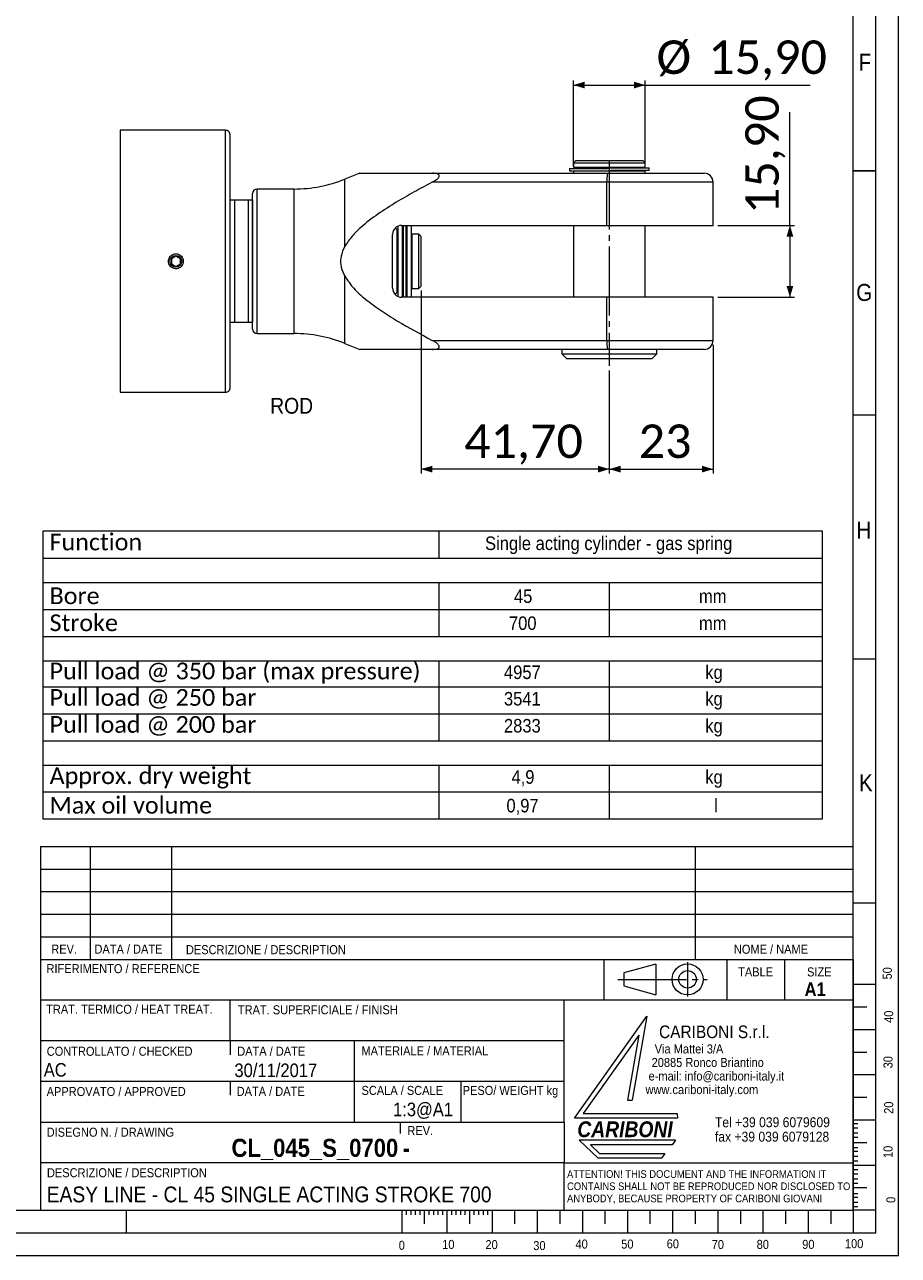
# Model space of a CAD drawing. Header units: millimetres. Extents: x 30 to 2493, y 30 to 1752.
# Tile 7 of 8: x 1912 to 2493, y 30 to 847. Entities that reach past the tile are written whole.
import ezdxf

# ---------------------------------------------------------------- set-up
doc = ezdxf.new("R2010")
doc.units = ezdxf.units.MM
doc.header["$LTSCALE"] = 3
doc.linetypes.add('SLD-Centro', pattern=[19.05, 15.24, -1.27, 1.27, -1.27])
doc.linetypes.add('SLD-Solido', pattern=[0])
doc.styles.add('SLDTEXTSTYLE0', font='GOTHIC.TTF', dxfattribs={"width": 0.913})
doc.styles.add('SLDTEXTSTYLE1', font='GOTHICB.TTF', dxfattribs={"width": 0.913})
doc.styles.add('SLDTEXTSTYLE2', font='GOTHICBI.TTF', dxfattribs={"width": 0.913})
doc.styles.add('SLDTEXTSTYLE3', font='CALIBRI.TTF')
doc.styles.add('SLDTEXTSTYLE4', font='CALIBRIB.TTF')
doc.dimstyles.new('SLDDIMSTYLE4', dxfattribs={"dimtxt": 22.225, "dimasz": 7.5, "dimexe": 0, "dimexo": 0.0625, "dimgap": 5.55625, "dimtad": 1, "dimlfac": 0.333333, "dimrnd": 1e-09, "dimzin": 12, "dimdsep": 46, "dimtxsty": 'SLDTEXTSTYLE4', "dimsah": 1, "dimcen": 0.09, "dimadec": 0, "dimazin": 3, "dimtfac": 1, "dimtofl": 0, "dimtmove": 0, "dimatfit": 3, "dimfxl": 0, "dimfrac": 2, "dimtolj": 1, "dimtzin": 12, "dimarcsym": 0})

# ---------------------------------------------------------------- blocks, each defined once
blk = doc.blocks.new('SW_NOTE_0')
at = {"color": 0, "linetype": 'Continuous', "lineweight": 0, "char_height": 6, "attachment_point": 1, "style": 'SLDTEXTSTYLE0'}
for s, insert in [('   Via Mattei 3/A', (0, 7.66)), ('  20885 Ronco Briantino', (0, -1.34)), (' e-mail: info@cariboni-italy.it', (0, -10.34)), ('www.cariboni-italy.com', (0, -19.34))]:
    blk.add_mtext(s, dxfattribs=dict(at, insert=insert))
blk = doc.blocks.new('SW_NOTE_1')
at = {"color": 0, "linetype": 'Continuous', "lineweight": 0, "char_height": 6.6, "attachment_point": 1, "style": 'SLDTEXTSTYLE0'}
for s, insert in [('Tel +39 039 6079609', (0, 8.43)), ('fax +39 039 6079128', (0, -1.17))]:
    blk.add_mtext(s, dxfattribs=dict(at, insert=insert))
blk = doc.blocks.new('SW_NOTE_2')
at = {"color": 0, "linetype": 'Continuous', "lineweight": 0, "char_height": 5.1, "attachment_point": 1, "style": 'SLDTEXTSTYLE0'}
for s, insert in [('ATTENTION! THIS DOCUMENT AND THE INFORMATION IT', (0, 6.51)), ('CONTAINS SHALL NOT BE REPRODUCED NOR DISCLOSED TO', (0, -1.59)), ('ANYBODY, BECAUSE PROPERTY OF CARIBONI GIOVANI', (0, -9.69))]:
    blk.add_mtext(s, dxfattribs=dict(at, insert=insert))
blk = doc.blocks.new('SW_TABLEANNOTATION_0')
at = {"color": 0, "linetype": 'SLD-Solido', "lineweight": 0}
for p, q in [((0, 0), (0, -191.02)), ((518.11, 0), (0, 0)), ((263.09, 0), (263.09, -17.92)), ((518.11, -191.02), (518.11, 0)), ((0, -17.92), (518.11, -17.92)), ((0, -34.04), (518.11, -34.04)), ((263.09, -34.04), (263.09, -69.88)), ((376.33, -34.04), (376.33, -69.88)), ((0, -51.96), (518.11, -51.96)), ((0, -69.88), (518.11, -69.88)), ((0, -86), (518.11, -86)), ((263.09, -86), (263.09, -139.06)), ((376.33, -86), (376.33, -139.06)), ((0, -103.22), (518.11, -103.22)), ((0, -121.14), (518.11, -121.14)), ((0, -139.06), (518.11, -139.06)), ((0, -155.18), (518.11, -155.18)), ((263.09, -155.18), (263.09, -191.02)), ((376.33, -155.18), (376.33, -191.02)), ((0, -173.1), (518.11, -173.1)), ((0, -191.02), (518.11, -191.02))]:
    blk.add_line(p, q, dxfattribs=at)
at = {"color": 0, "linetype": 'Continuous', "lineweight": 0, "attachment_point": 1}
for s, insert, char_height, style in [('Function', (4.5, -1.55), 11.113, 'SLDTEXTSTYLE3'), ('Single acting cylinder - gas spring', (293.84, -3.46), 9, 'SLDTEXTSTYLE0'), ('Bore', (4.5, -37.26), 11.113, 'SLDTEXTSTYLE3'), ('45', (313.06, -38.59), 9, 'SLDTEXTSTYLE0'), ('mm', (435.97, -38.59), 9, 'SLDTEXTSTYLE0'), ('Stroke', (4.5, -55.18), 11.113, 'SLDTEXTSTYLE3'), ('700', (309.73, -56.51), 9, 'SLDTEXTSTYLE0'), ('mm', (435.97, -56.51), 9, 'SLDTEXTSTYLE0'), ('Pull load @ 350 bar (max pressure)', (4.5, -87.2), 11.1125, 'SLDTEXTSTYLE3'), ('4957', (306.41, -89.11), 9, 'SLDTEXTSTYLE0'), ('kg', (440.17, -89.11), 9, 'SLDTEXTSTYLE0'), ('Pull load @ 250 bar', (4.5, -104.77), 11.1125, 'SLDTEXTSTYLE3'), ('kg', (440.17, -106.68), 9, 'SLDTEXTSTYLE0'), ('3541', (306.41, -106.68), 9, 'SLDTEXTSTYLE0'), ('Pull load @ 200 bar', (4.5, -122.69), 11.1125, 'SLDTEXTSTYLE3'), ('2833', (306.41, -124.6), 9, 'SLDTEXTSTYLE0'), ('kg', (440.17, -124.6), 9, 'SLDTEXTSTYLE0'), ('Approx. dry weight', (4.5, -156.73), 11.1125, 'SLDTEXTSTYLE3'), ('4,9', (311.4, -158.64), 9, 'SLDTEXTSTYLE0'), ('kg', (440.17, -158.64), 9, 'SLDTEXTSTYLE0'), ('Max oil volume', (4.5, -176.32), 11.1125, 'SLDTEXTSTYLE3'), ('0,97', (308.07, -177.65), 9, 'SLDTEXTSTYLE0'), ('l', (446.02, -177.65), 9, 'SLDTEXTSTYLE0')]:
    blk.add_mtext(s, dxfattribs=dict(at, insert=insert, char_height=char_height, style=style))
blk = doc.blocks.new('_D_12')
at = {"color": 7, "linetype": 'SLD-Solido', "lineweight": 0}
for p, q in [((2369.93, 634.54), (2369.93, 549.04)), ((2300.93, 617.58), (2300.93, 549.04)), ((2300.93, 552.04), (2369.93, 552.04))]:
    blk.add_line(p, q, dxfattribs=at)
for points in [[(2300.93, 552.04), (2308.43, 549.79), (2308.43, 554.29)], [(2369.93, 552.04), (2362.43, 554.29), (2362.43, 549.79)]]:
    blk.add_solid(points, dxfattribs=at)
at = {"color": 7, "linetype": 'SLD-Solido', "lineweight": 0, "insert": (2320.4, 581.67), "char_height": 22.225, "attachment_point": 1, "style": 'SLDTEXTSTYLE3'}
blk.add_mtext('23', dxfattribs=at)
blk = doc.blocks.new('_D_13')
at = {"color": 7, "linetype": 'SLD-Solido', "lineweight": 0}
for p, q in [((2175.83, 670.54), (2175.83, 549.04)), ((2300.93, 617.58), (2300.93, 549.04)), ((2300.93, 552.04), (2175.83, 552.04))]:
    blk.add_line(p, q, dxfattribs=at)
for points in [[(2175.83, 552.04), (2183.33, 549.79), (2183.33, 554.29)], [(2300.93, 552.04), (2293.43, 554.29), (2293.43, 549.79)]]:
    blk.add_solid(points, dxfattribs=at)
at = {"color": 7, "linetype": 'SLD-Solido', "lineweight": 0, "insert": (2204.5, 581.67), "char_height": 22.225, "attachment_point": 1, "style": 'SLDTEXTSTYLE3'}
blk.add_mtext('41,70', dxfattribs=at)
blk = doc.blocks.new('_D_14')
at = {"color": 7, "linetype": 'SLD-Solido', "lineweight": 0}
for p, q in [((2277.08, 753.04), (2277.08, 810.04)), ((2324.78, 753.04), (2324.78, 810.04)), ((2277.08, 807.04), (2324.78, 807.04)), ((2324.78, 807.04), (2434.39, 807.04))]:
    blk.add_line(p, q, dxfattribs=at)
for points in [[(2277.08, 807.04), (2284.58, 804.79), (2284.58, 809.29)], [(2324.78, 807.04), (2317.28, 809.29), (2317.28, 804.79)]]:
    blk.add_solid(points, dxfattribs=at)
at = {"color": 7, "linetype": 'SLD-Solido', "lineweight": 0, "char_height": 22.225, "attachment_point": 1, "style": 'SLDTEXTSTYLE3'}
for s, insert in [('%%c', (2332.28, 836.67)), ('15,90', (2366.64, 836.67))]:
    blk.add_mtext(s, dxfattribs=dict(at, insert=insert))
blk = doc.blocks.new('_D_15')
at = {"color": 7, "linetype": 'SLD-Solido', "lineweight": 0}
for p, q in [((2420.93, 713.89), (2420.93, 789.14)), ((2372.93, 713.89), (2423.93, 713.89)), ((2420.93, 713.89), (2420.93, 666.19)), ((2372.93, 666.19), (2423.93, 666.19))]:
    blk.add_line(p, q, dxfattribs=at)
for points in [[(2420.93, 713.89), (2418.68, 706.39), (2423.18, 706.39)], [(2420.93, 666.19), (2423.18, 673.69), (2418.68, 673.69)]]:
    blk.add_solid(points, dxfattribs=at)
at = {"color": 7, "linetype": 'SLD-Solido', "lineweight": 0, "insert": (2391.29, 721.39), "char_height": 22.225, "attachment_point": 1, "rotation": 90, "style": 'SLDTEXTSTYLE3'}
blk.add_mtext('15,90', dxfattribs=at)

msp = doc.modelspace()

# ---------------------------------------------------------------- linework, layer by layer
at = {"color": 7, "linetype": 'SLD-Solido', "lineweight": 0}
for p, q in [((2493, 30), (2493, 1752)), ((2478, 45), (2478, 1737)), ((1975.966, 777.04), (1975.966, 603.04)), ((2478, 750), (2463, 750)), ((2463, 750), (2478, 750)), ((2463, 588), (2478, 588)), ((2463, 426), (2478, 426)), ((1923, 301.521), (1923, 60.021)), ((1923, 301.521), (2463, 301.521)), ((1956, 301.521), (1956, 226.497)), ((2010, 301.521), (2010, 226.497)), ((2358, 301.521), (2358, 226.497)), ((1923.01, 286.497), (2463.01, 286.497)), ((1923.01, 271.497), (2463.01, 271.497)), ((2463, 264), (2478, 264)), ((1923.01, 256.497), (2463.01, 256.497)), ((1923.01, 241.497), (2463.01, 241.497)), ((2297.255, 226.497), (2297.255, 199.521)), ((2331.935, 223.41), (2310.476, 217.633)), ((2331.935, 223.41), (2331.935, 203.085)), ((2379, 226.497), (2379, 199.521)), ((2417.209, 226.497), (2417.209, 199.521)), ((2462.983, 226.482), (2462.983, 59.982)), ((2310.476, 217.633), (2310.476, 208.863)), ((2310.476, 208.863), (2331.935, 203.085)), ((2463, 210), (2478, 210)), ((2463, 199.521), (1923, 199.521)), ((2049, 172.521), (2049, 199.521)), ((2271, 118.521), (2271, 199.521)), ((2277.837, 121.13), (2325.8, 188.775)), ((2325.8, 188.775), (2316.136, 133.052)), ((2463, 195), (2472, 195)), ((2463, 180), (2478, 180)), ((2271, 172.521), (1923, 172.521)), ((2049, 172.521), (2049, 163.225)), ((2131.629, 118.521), (2131.629, 172.521)), ((2320.579, 176.224), (2283.642, 124.13)), ((2320.579, 176.224), (2313.105, 133.13)), ((2463, 165), (2472, 165)), ((2463, 150), (2478, 150)), ((2271, 145.521), (1923, 145.521)), ((2049, 145.521), (2049, 136.281)), ((2202.325, 145.521), (2202.325, 118.521)), ((2313.105, 133.13), (2316.136, 133.052)), ((2463, 135), (2472, 135)), ((2283.642, 124.13), (2346.105, 124.13)), ((2346.105, 124.13), (2346.136, 121.13)), ((2161.846, 118.521), (2161.846, 111.026)), ((2346.136, 121.13), (2277.837, 121.13)), ((2463, 120), (2478, 120)), ((2463, 117.532), (2466, 117.532)), ((2463, 114.65), (2466, 114.65)), ((2344.859, 106.446), (2280.837, 106.446)), ((2280.837, 106.446), (2293.288, 94.697)), ((2344.859, 106.446), (2342.779, 103.379)), ((2463, 111.381), (2466, 111.381)), ((2463, 108.511), (2466, 108.511)), ((2288.339, 103.379), (2294.498, 97.567)), ((2342.779, 103.379), (2288.339, 103.379)), ((2463, 105), (2472, 105)), ((2463, 101.725), (2466, 101.725)), ((2463, 99.182), (2466, 99.182)), ((2271, 60.021), (2271, 91.521)), ((2271, 91.521), (2463, 91.521)), ((2293.288, 94.697), (2335.745, 94.697)), ((2294.498, 97.567), (2337.837, 97.567)), ((2337.837, 97.567), (2335.745, 94.697)), ((2463, 95.913), (2466, 95.913)), ((2463, 92.865), (2466, 92.865)), ((2463, 90), (2478, 90)), ((2463, 86.998), (2466, 86.998)), ((2463, 84.116), (2466, 84.116)), ((2463, 80.847), (2466, 80.847)), ((2463, 77.977), (2466, 77.977)), ((2463, 75), (2472, 75)), ((2463, 71.192), (2466, 71.192)), ((2463, 68.649), (2466, 68.649)), ((2463, 65.38), (2466, 65.38)), ((1980, 60), (1980, 45)), ((2163, 60), (2163, 45)), ((2166, 60), (2166, 57)), ((2169, 60), (2169, 57)), ((2172, 60), (2172, 57)), ((2175, 60), (2175, 57)), ((2178, 60), (2178, 51)), ((2181, 60), (2181, 57)), ((2184, 60), (2184, 57)), ((2187, 60), (2187, 57)), ((2190, 60), (2190, 57)), ((2193, 60), (2193, 45)), ((2196, 60), (2196, 57)), ((2199, 60), (2199, 57)), ((2202, 60), (2202, 57)), ((2205, 60), (2205, 57)), ((2208, 60), (2208, 51)), ((2211, 60), (2211, 57)), ((2214, 60), (2214, 57)), ((2217, 60), (2217, 57)), ((2220, 60), (2220, 57)), ((2223, 60), (2223, 45)), ((2238, 60), (2238, 51)), ((2253, 60), (2253, 45)), ((2268, 60), (2268, 51)), ((2283, 60), (2283, 45)), ((2298, 60), (2298, 51)), ((2313, 60), (2313, 45)), ((2328, 51), (2328, 60)), ((2343, 60), (2343, 45)), ((2358, 60), (2358, 51)), ((2373, 60), (2373, 45)), ((2388, 60), (2388, 51)), ((2403, 60), (2403, 45)), ((2418, 60), (2418, 51)), ((2433, 60), (2433, 45)), ((2448, 60), (2448, 51)), ((2463, 62.51), (2466, 62.51)), ((2463, 60), (2463, 45)), ((2478, 60), (2463, 60)), ((45, 45), (2478, 45)), ((30, 30), (2493, 30))]:
    msp.add_line(p, q, dxfattribs=at)
at = {"color": 7, "linetype": 'SLD-Solido', "lineweight": 15}
for p, q in [((2463, 60), (2463, 1722)), ((2045.926, 777.04), (1975.966, 777.04)), ((2045.926, 603.04), (2045.926, 777.04)), ((2048.926, 606.04), (2048.926, 774.04)), ((2278.576, 756.94), (2277.076, 755.44)), ((2277.076, 755.44), (2277.076, 752.44)), ((2277.076, 755.44), (2324.776, 755.44)), ((2277.076, 752.44), (2324.776, 752.44)), ((2278.276, 752.44), (2278.276, 751.69)), ((2278.576, 756.94), (2323.276, 756.94)), ((2300.121, 751.99), (2301.518, 751.99)), ((2301.518, 751.99), (2327.407, 751.99)), ((2324.776, 755.44), (2323.276, 756.94)), ((2323.576, 751.99), (2323.576, 752.44)), ((2324.776, 752.44), (2324.776, 755.44)), ((2327.407, 750.34), (2327.407, 751.99)), ((2135.081, 748.607), (2125.147, 744.594)), ((2125.147, 699.875), (2125.147, 744.594)), ((2183.384, 748.54), (2299.741, 748.54)), ((2274.445, 751.69), (2274.445, 750.04)), ((2274.445, 751.69), (2299.7, 751.69)), ((2274.445, 750.04), (2300.334, 750.04)), ((2277.076, 750.04), (2277.076, 748.54)), ((2299.741, 748.54), (2363.926, 748.54)), ((2301.291, 750.04), (2300.334, 750.04)), ((2301.291, 750.04), (2324.776, 750.04)), ((2327.407, 750.34), (2302.153, 750.34)), ((2323.576, 750.04), (2323.576, 750.34)), ((2324.776, 748.54), (2324.776, 750.04)), ((2091.432, 738.04), (2066.926, 738.04)), ((2066.926, 642.04), (2066.926, 738.04)), ((2091.432, 642.04), (2091.432, 738.04)), ((2299.322, 742.54), (2183.244, 742.54)), ((2299.322, 713.89), (2299.322, 742.54)), ((2369.926, 742.54), (2299.322, 742.54)), ((2369.926, 713.89), (2369.926, 742.54)), ((2051.926, 730.54), (2048.926, 730.54)), ((2051.926, 730.54), (2051.926, 649.54)), ((2060.926, 730.54), (2051.926, 730.54)), ((2063.926, 730.54), (2060.926, 730.54)), ((2060.926, 730.54), (2060.926, 649.54)), ((2063.926, 645.04), (2063.926, 735.04)), ((2063.926, 730.54), (2063.926, 649.54)), ((2159.926, 710.845), (2158.661, 712.11)), ((2160.376, 713.322), (2160.376, 666.759)), ((2162.926, 713.89), (2299.322, 713.89)), ((2163.376, 713.89), (2163.376, 666.19)), ((2163.976, 713.89), (2163.976, 666.19)), ((2165.776, 713.89), (2165.776, 666.19)), ((2166.376, 713.89), (2166.376, 666.19)), ((2169.376, 666.19), (2169.376, 713.89)), ((2277.076, 713.89), (2277.076, 666.19)), ((2299.322, 713.89), (2369.926, 713.89)), ((2324.776, 666.19), (2324.776, 713.89)), ((2156.926, 672.19), (2156.926, 707.89)), ((2159.926, 674.623), (2159.926, 710.845)), ((2174.326, 708.04), (2169.826, 708.04)), ((2169.826, 676.702), (2169.826, 708.04)), ((2175.826, 706.54), (2174.326, 708.04)), ((2174.326, 676.702), (2174.326, 708.04)), ((2175.826, 677.813), (2175.826, 706.54)), ((2160.376, 699.04), (2159.926, 699.04)), ((2169.826, 699.04), (2169.376, 699.04)), ((2012.926, 693.505), (2009.926, 691.772)), ((2009.926, 691.772), (2009.926, 688.308)), ((2009.926, 688.308), (2012.926, 686.576)), ((2015.926, 691.772), (2012.926, 693.505)), ((2012.926, 686.576), (2015.926, 688.308)), ((2015.926, 688.308), (2015.926, 691.772)), ((2125.147, 635.487), (2125.147, 680.206)), ((2159.926, 681.04), (2160.376, 681.04)), ((2169.376, 681.04), (2169.826, 681.04)), ((2159.926, 669.235), (2159.926, 674.623)), ((2169.826, 672.04), (2169.826, 676.702)), ((2169.826, 672.04), (2174.326, 672.04)), ((2174.326, 672.04), (2174.326, 676.702)), ((2174.326, 672.04), (2175.826, 673.54)), ((2175.826, 673.54), (2175.826, 677.813)), ((2158.661, 667.97), (2159.926, 669.235)), ((2299.322, 666.19), (2162.926, 666.19)), ((2369.926, 666.19), (2299.322, 666.19)), ((2299.322, 637.54), (2299.322, 666.19)), ((2369.926, 637.54), (2369.926, 666.19)), ((2048.926, 649.54), (2051.926, 649.54)), ((2051.926, 649.54), (2060.926, 649.54)), ((2060.926, 649.54), (2063.926, 649.54)), ((2066.926, 642.04), (2091.432, 642.04)), ((2183.244, 637.54), (2299.322, 637.54)), ((2299.322, 637.54), (2369.926, 637.54)), ((2125.147, 635.487), (2135.214, 631.419)), ((2183.384, 631.54), (2135.263, 631.54)), ((2299.741, 631.54), (2183.384, 631.54)), ((2269.426, 631.54), (2269.426, 628.54)), ((2363.926, 631.54), (2299.741, 631.54)), ((2332.426, 628.54), (2332.426, 631.54)), ((2269.426, 628.54), (2272.426, 625.54)), ((2269.426, 628.54), (2332.426, 628.54)), ((2272.426, 625.54), (2329.426, 625.54)), ((2329.426, 625.54), (2332.426, 628.54)), ((1975.966, 603.04), (2045.926, 603.04)), ((1923, 226.497), (2463, 226.497)), ((1923, 118.521), (2271, 118.521)), ((2271, 118.521), (2271, 91.521)), ((2271, 91.521), (1923, 91.521)), ((60, 60), (2463, 60)), ((1923, 60.021), (2463, 60.021))]:
    msp.add_line(p, q, dxfattribs=at)
at = {"color": 7, "linetype": 'SLD-Centro', "lineweight": 0}
for p, q in [((2300.926, 756.94), (2300.926, 620.583)), ((2352.913, 224.614), (2352.913, 201.882)), ((2306.541, 213.248), (2365.996, 213.248))]:
    msp.add_line(p, q, dxfattribs=at)
at = {"color": 7, "linetype": 'SLD-Solido', "lineweight": 15}
msp.add_circle((2012.926, 690.04), 3.922, dxfattribs=at)
at = {"color": 7, "linetype": 'SLD-Solido', "lineweight": 0}
for radius in [10.291, 5.811]:
    msp.add_circle((2352.913, 213.248), radius, dxfattribs=at)
at = {"color": 7, "linetype": 'SLD-Solido', "lineweight": 15}
for centre, radius, start, end in [((2045.926, 774.04), 3, 359.99997, 90.000137), ((2238.773, 1127.178), 380.149, 278.981495, 279.266637), ((2226.265, 1202.491), 456.743, 279.252078, 279.483284), ((2091.432, 828.04), 90, 270.000004, 291.999993), ((2321.138, 744.033), 21.867, 168.105081, 183.914392), ((2375.503, 300.052), 456.223, 99.251947, 99.483416), ((2362.921, 375.842), 379.147, 98.981118, 99.267014), ((2363.926, 742.54), 6, 0.000045, 89.999848), ((2066.926, 735.04), 3, 90.000045, 180.000008), ((2162.926, 707.89), 6, 89.999997, 180.000057), ((2162.926, 672.19), 6, 179.999943, 270.000003), ((2066.926, 645.04), 3, 179.999992, 269.999955), ((2091.432, 552.04), 90, 68.000007, 89.999996), ((2321.138, 636.048), 21.867, 176.085608, 191.894919), ((2363.926, 637.54), 6, 270.000152, 359.999955), ((2045.926, 606.04), 3, 269.999863, 0.00003)]:
    msp.add_arc(centre, radius, start, end, dxfattribs=at)
for points, knots in [([(2135.108, 748.54), (2135.043, 748.54), (2134.661, 748.54), (2136.579, 748.54), (2138.319, 748.54), (2144.661, 748.54), (2152.435, 748.54), (2166.009, 748.54), (2176.381, 748.54), (2183.384, 748.54)], [0, 0, 0, 0, 0.0033824, 0.0199203, 0.0583249, 0.1739332, 0.3571905, 0.565964, 1, 1, 1, 1]), ([(2183.244, 742.54), (2184.218, 743.082), (2185.532, 743.812), (2186.964, 745.019), (2187.609, 745.757), (2187.941, 746.456), (2187.969, 747.025), (2187.681, 747.587), (2186.805, 748.167), (2185.293, 748.487), (2184.045, 748.522), (2183.384, 748.54)], [0, 0, 0, 0, 0.2817577, 0.380416, 0.4746085, 0.5281142, 0.5742429, 0.6135272, 0.6826972, 0.8320411, 1, 1, 1, 1]), ([(2183.244, 742.54), (2179.224, 740.405), (2171.181, 736.133), (2159.11, 729.166), (2147.076, 721.518), (2137.212, 713.992), (2129.671, 706.821), (2126.667, 702.209), (2125.147, 699.875)], [0, 0, 0, 0, 0.1874365, 0.3750382, 0.573918, 0.7741113, 0.8856718, 1, 1, 1, 1]), ([(2008.089, 691.092), (2008.036, 690.742), (2007.9, 689.843), (2008.17, 688.371), (2008.984, 686.892), (2010.249, 685.765), (2011.815, 685.12), (2013.506, 685.029), (2015.13, 685.503), (2016.507, 686.487), (2017.481, 687.872), (2017.942, 689.502), (2017.838, 691.191), (2017.181, 692.75), (2016.045, 694.005), (2014.557, 694.814), (2012.886, 695.085), (2011.218, 694.788), (2009.753, 693.955), (2008.604, 692.689), (2008.261, 691.624), (2008.089, 691.092)], [0, 0, 0, 0, 0.0341531, 0.087791, 0.1414139, 0.1950856, 0.2488033, 0.302472, 0.3560731, 0.4096935, 0.4633899, 0.5171006, 0.5707416, 0.6243377, 0.6779836, 0.7316963, 0.785389, 0.8390055, 0.8926088, 0.9462824, 1, 1, 1, 1]), ([(2125.147, 699.875), (2124.15, 697.773), (2122.357, 693.991), (2122.124, 687.426), (2123.67, 683.034), (2124.93, 680.621), (2125.147, 680.206)], [0, 0, 0, 0, 0.33540912, 0.60348662, 0.93184016, 1, 1, 1, 1]), ([(2125.147, 680.206), (2127.022, 677.427), (2130.858, 671.741), (2139.364, 664.375), (2149.157, 657.172), (2163.966, 647.908), (2175.516, 641.697), (2183.244, 637.54)], [0, 0, 0, 0, 0.1375002, 0.2813459, 0.4599239, 0.6386388, 1, 1, 1, 1]), ([(2183.384, 631.54), (2184.317, 631.566), (2185.574, 631.599), (2187.044, 632.064), (2187.724, 632.521), (2187.988, 633.145), (2187.908, 633.718), (2187.554, 634.397), (2186.666, 635.381), (2185.173, 636.478), (2183.883, 637.188), (2183.244, 637.54)], [0, 0, 0, 0, 0.2349652, 0.3164013, 0.3908302, 0.4334013, 0.4812385, 0.5322362, 0.6261896, 0.8146991, 1, 1, 1, 1])]:
    msp.add_open_spline(points, degree=3, knots=knots, dxfattribs=at)

# ---------------------------------------------------------------- block references
at = {"color": 7, "linetype": 'Continuous', "lineweight": 0}
for name, p in [('SW_TABLEANNOTATION_0', (1924.504, 510.776)), ('SW_NOTE_0', (2324.979, 162.43)), ('SW_NOTE_1', (2371.088, 113.271)), ('SW_NOTE_2', (2272.836, 80.031))]:
    msp.add_blockref(name, p, dxfattribs=at)

# ---------------------------------------------------------------- texts
for s, insert, char_height, attachment_point, style in [('F', (2466.535, 827.833), 11.286, 1, 'SLDTEXTSTYLE0'), ('G', (2464.931, 675.003), 11.286, 1, 'SLDTEXTSTYLE0'), ('H', (2465.086, 517.223), 11.286, 1, 'SLDTEXTSTYLE0'), ('K', (2466.734, 349.394), 11.286, 1, 'SLDTEXTSTYLE0'), ('REV.', (1938.682, 236.366), 6, 2, 'SLDTEXTSTYLE0'), ('DATA / DATE', (1958.835, 236.366), 6, 1, 'SLDTEXTSTYLE0'), ('DESCRIZIONE / DESCRIPTION', (2019.593, 235.98), 6, 1, 'SLDTEXTSTYLE0'), ('NOME / NAME', (2383.702, 236.269), 6, 1, 'SLDTEXTSTYLE0'), ('RIFERIMENTO / REFERENCE', (1926.974, 223.389), 6, 1, 'SLDTEXTSTYLE0'), ('TABLE', (2386.51, 221.21), 6, 1, 'SLDTEXTSTYLE0'), ('SIZE', (2432.291, 221.21), 6, 1, 'SLDTEXTSTYLE0'), ('A1', (2430.677, 211.224), 9, 1, 'SLDTEXTSTYLE1'), ('TRAT. TERMICO / HEAT TREAT.', (1926.731, 196.428), 6, 1, 'SLDTEXTSTYLE0'), ('TRAT. SUPERFICIALE / FINISH', (2054.126, 196.088), 6, 1, 'SLDTEXTSTYLE0'), ('CARIBONI S.r.l.', (2333.99, 182.623), 8.38983, 1, 'SLDTEXTSTYLE0'), ('CONTROLLATO / CHECKED', (1927.115, 168.52), 6, 1, 'SLDTEXTSTYLE0'), ('DATA / DATE', (2053.687, 168.567), 6, 1, 'SLDTEXTSTYLE0'), ('MATERIALE / MATERIAL', (2136.244, 168.807), 6, 1, 'SLDTEXTSTYLE0'), ('AC', (1925.132, 157.678), 9, 1, 'SLDTEXTSTYLE0'), ('30/11/2017', (2051.829, 157.394), 9, 1, 'SLDTEXTSTYLE0'), ('APPROVATO / APPROVED', (1927.077, 141.785), 6, 1, 'SLDTEXTSTYLE0'), ('DATA / DATE', (2053.316, 141.919), 6, 1, 'SLDTEXTSTYLE0'), ('SCALA / SCALE', (2136.277, 142.528), 6, 1, 'SLDTEXTSTYLE0'), ('PESO/ WEIGHT kg', (2203.475, 142.528), 6, 1, 'SLDTEXTSTYLE0'), ('1:3@A1', (2157.223, 131.418), 9, 1, 'SLDTEXTSTYLE0'), ('DISEGNO N. / DRAWING', (1927.057, 114.781), 6, 1, 'SLDTEXTSTYLE0'), ('REV.', (2166.758, 115.826), 6, 1, 'SLDTEXTSTYLE0'), ('CARIBONI', (2279.64, 118.992), 10.5, 1, 'SLDTEXTSTYLE2'), ('CL_045_S_0700', (2160.663, 107.397), 12, 3, 'SLDTEXTSTYLE1'), ('-', (2163.607, 107.218), 12, 1, 'SLDTEXTSTYLE1'), ('DESCRIZIONE / DESCRIPTION', (1927.245, 87.882), 6, 1, 'SLDTEXTSTYLE0'), ('EASY LINE - CL 45 SINGLE ACTING STROKE 700', (1927.048, 75.724), 10.5, 1, 'SLDTEXTSTYLE0'), ('100', (2457.479, 40.779), 6, 1, 'SLDTEXTSTYLE0'), ('0', (2161.008, 39.685), 6, 1, 'SLDTEXTSTYLE0'), ('10', (2189.896, 40.3), 6, 1, 'SLDTEXTSTYLE0'), ('20', (2218.623, 40.158), 6, 1, 'SLDTEXTSTYLE0'), ('30', (2250.389, 39.509), 6, 1, 'SLDTEXTSTYLE0'), ('40', (2278.452, 40.506), 6, 1, 'SLDTEXTSTYLE0'), ('50', (2308.839, 40.506), 6, 1, 'SLDTEXTSTYLE0'), ('60', (2339.043, 40.671), 6, 1, 'SLDTEXTSTYLE0'), ('70', (2368.957, 40.178), 6, 1, 'SLDTEXTSTYLE0'), ('80', (2398.819, 40.306), 6, 1, 'SLDTEXTSTYLE0'), ('90', (2429.095, 40.306), 6, 1, 'SLDTEXTSTYLE0')]:
    msp.add_mtext(s, dxfattribs=dict(at, insert=insert, char_height=char_height, attachment_point=attachment_point, style=style))
at = {"color": 7, "linetype": 'SLD-Solido', "lineweight": 0, "insert": (2089.844, 599.349), "char_height": 10.5, "attachment_point": 2, "style": 'SLDTEXTSTYLE0'}
msp.add_mtext('ROD', dxfattribs=at)
at = {"color": 7, "linetype": 'Continuous', "lineweight": 0, "char_height": 6, "attachment_point": 1, "rotation": 90, "style": 'SLDTEXTSTYLE0'}
for s, insert in [('50', (2482.645, 213.2)), ('40', (2483.546, 184.358)), ('30', (2483.096, 154.163)), ('20', (2483.546, 123.969)), ('10', (2483.096, 94.676)), ('0', (2484.982, 64.822))]:
    msp.add_mtext(s, dxfattribs=dict(at, insert=insert))

# ---------------------------------------------------------------- dimensions: what is measured, and where the dimension line sits
at = {"color": 7, "linetype": 'SLD-Solido', "lineweight": 0}
dim = msp.add_linear_dim(base=(2324.776, 807.04), p1=(2277.076, 750.04), p2=(2324.776, 750.04), text='%%c<>', dimstyle='SLDDIMSTYLE4', dxfattribs=at)
dim.commit()
dim.dimension.update_dxf_attribs({"geometry": '_D_14', "text_midpoint": (2383.333, 807.04), "dimtype": 160})
dim = msp.add_linear_dim(base=(2420.926, 666.19), p1=(2369.926, 713.89), p2=(2369.926, 666.19), angle=90, dimstyle='SLDDIMSTYLE4', dxfattribs=at)
dim.commit()
dim.dimension.update_dxf_attribs({"geometry": '_D_15', "text_midpoint": (2420.926, 755.263), "dimtype": 160})
for base, p2, picture, middle in [((2175.826, 552.04), (2175.826, 673.54), '_D_13', (2238.376, 552.04)), ((2369.926, 552.04), (2369.926, 637.54), '_D_12', (2335.426, 552.04))]:
    dim = msp.add_linear_dim(base=base, p1=(2300.926, 620.583), p2=p2, dimstyle='SLDDIMSTYLE4', dxfattribs=at)
    dim.commit()
    dim.dimension.update_dxf_attribs({"geometry": picture, "text_midpoint": middle, "dimtype": 160})

doc.saveas('drawing.dxf')
